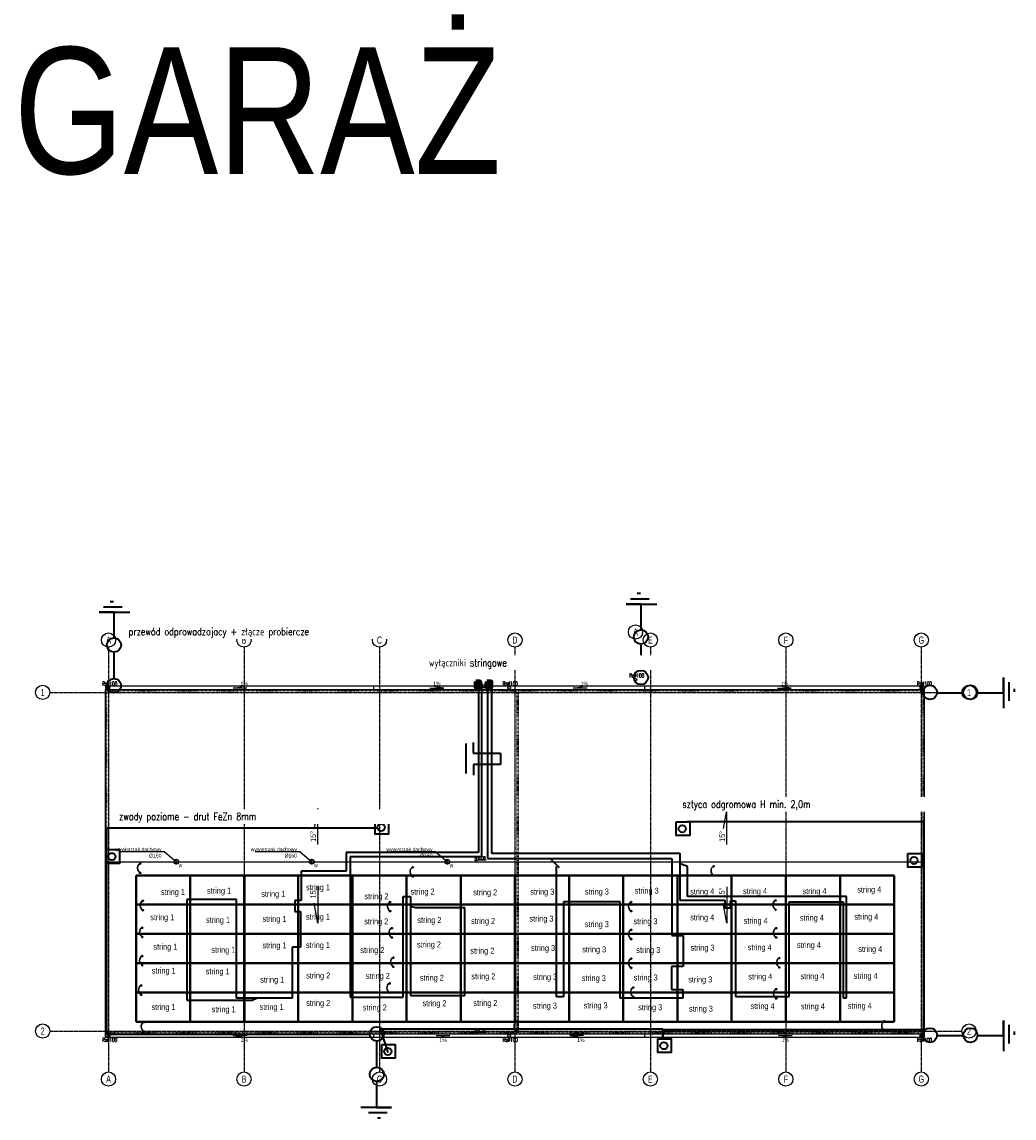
# Model space of a CAD drawing. Header units: centimetres. Extents: x 42630 to 130002, y 15 to 29179.
# Tile 104 of 165: x 49253 to 52915, y 7991 to 12037. Entities that reach past the tile are written whole.
import ezdxf
from ezdxf import colors
from ezdxf.entities.mleader import LeaderData, LeaderLine
from ezdxf.enums import TextEntityAlignment as Align
from ezdxf.math import Vec2, Vec3

# ---------------------------------------------------------------- set-up
doc = ezdxf.new("R2010")
doc.units = ezdxf.units.CM
doc.header["$LTSCALE"] = 0.01
for name, pattern in [('CENTER', [0.55, 0.37, -0.06, 0.06, -0.06]), ('Ciągłe', [0]), ('DASHDOT2', [12.7, 6.35, -3.175, 0, -3.175]), ('DIVIDE', [31.75, 12.7, -6.35, 0, -6.35, 0, -6.35])]:
    doc.linetypes.add(name, pattern=pattern)
doc.layers.get('0').update_dxf_attribs({"color": 253})
for name, color, linetype in [('A-ELEWACJE', 253, 'Continuous'), ('A-Grid', 253, 'DASHDOT2'), ('A-OPISY', 253, 'Continuous'), ('CKDACH_OPIS', 253, 'Continuous'), ('CKKOTY_WYS', 253, 'Continuous'), ('CKSCIANY_POD', 253, 'Continuous'), ('RAMKA', 1, 'Continuous')]:
    doc.layers.add(name, color=color, linetype=linetype)
for name, color, linetype, lineweight in [('CKDACH_WIDOK', 253, 'Ciągłe', 25), ('e-PV', 34, 'Continuous', 40), ('E0odgrom', 6, 'Continuous', 35), ('IS went opis', 7, 'Continuous', 20), ('koryta', 150, 'Continuous', 50), ('panale', 210, 'Continuous', 35), ('Pprzeowdy', 5, 'Continuous', 35), ('uziem', 82, 'Continuous', 30)]:
    doc.layers.add(name, color=color, linetype=linetype, lineweight=lineweight)
doc.styles.add('Arial$001', font='arial.ttf', dxfattribs={"height": 1.872})
doc.styles.add('BA_ARIAL_0.5', font='IC-Romans.shx', dxfattribs={"width": 0.5})
doc.styles.add('GENERATED_STYLE_2', font='arial.ttf')
doc.styles.add('p', font='simplex.shx', dxfattribs={"width": 0.8, "height": 100})
doc.styles.add('RomanS', font='romans.shx', dxfattribs={"width": 0.8})
doc.styles.add('SIMPLEX', font='simplex.shx', dxfattribs={"width": 0.7, "height": 17})
doc.styles.get("Standard").update_dxf_attribs({"font": 'ic-simplex.shx', "width": 0.8})

# ---------------------------------------------------------------- blocks, each defined once
blk = doc.blocks.new('BA_Axis_Mark')
at = {"linetype": 'Continuous'}
blk.add_circle((0, 0), 37.5, dxfattribs=at)
at = {"linetype": 'Continuous', "style": 'BA_ARIAL_0.5', "width": 0.6}
blk.add_attdef('AXIS_NUMBER', text='', height=37.5, dxfattribs=at).set_placement((0, 0), align=Align.MIDDLE_CENTER)
blk = doc.blocks.new('A$7E8778113A2FE')
at = {"layer": 'A-ELEWACJE'}
for points in [[(-10, 0), (10, 0)], [(-10, 0), (10, 0)], [(0, -10), (0, 10)], [(0, -10), (0, 10)]]:
    blk.add_lwpolyline(points, dxfattribs=at)
for radius in [9, 8]:
    blk.add_circle((0, 0), radius, dxfattribs=at)
at = {"layer": 'A-OPISY', "lineweight": 20, "width": 0.7}
blk.add_text('w', height=15, dxfattribs=at).set_placement((9, -20.4))
blk = doc.blocks.new('*U76')
blk.add_lwpolyline([(0, -30), (0, 0), (-10, -10), (50, -10)])
at = {"insert": (-12, -12.3), "char_height": 15, "width": 56.1, "attachment_point": 1, "style": 'SIMPLEX'}
blk.add_mtext('{\\W0.8;+}', dxfattribs=at)
at = {"style": 'SIMPLEX', "width": 0.7}
blk.add_attdef('0,00', (8.5, -27.4), '', height=15, dxfattribs=at)

msp = doc.modelspace()

# ---------------------------------------------------------------- hatches: boundary and pattern name
at = {"layer": 'uziem'}
for points in [[(49691.235, 8930.073, 1), (49688.213, 8930.073, 1)], [(50697.283, 8916.504, 1), (50694.261, 8916.504, 1)], [(51808.007, 8920.381, 1), (51804.985, 8920.381, 1)], [(49691.235, 8895.979, 1), (49688.213, 8895.979, 1)], [(50697.283, 8882.409, 1), (50694.261, 8882.409, 1)], [(51808.007, 8886.286, 1), (51804.985, 8886.286, 1)], [(49700.927, 8792.444, 1), (49697.905, 8792.444, 1)], [(50613.93, 8788.568, 1), (50610.908, 8788.568, 1)], [(51503.673, 8788.568, 1), (51500.651, 8788.568, 1)], [(52036.742, 8794.383, 1), (52033.721, 8794.383, 1)], [(49700.927, 8758.35, 1), (49697.905, 8758.35, 1)], [(50613.93, 8754.473, 1), (50610.908, 8754.473, 1)], [(51503.673, 8754.473, 1), (51500.651, 8754.473, 1)], [(52036.742, 8760.288, 1), (52033.721, 8760.288, 1)], [(49698.989, 8693.584, 1), (49695.967, 8693.584, 1)], [(49698.989, 8659.489, 1), (49695.967, 8659.489, 1)], [(50619.746, 8691.646, 1), (50616.724, 8691.646, 1)], [(50619.746, 8657.551, 1), (50616.724, 8657.551, 1)], [(51503.673, 8685.83, 1), (51500.651, 8685.83, 1)], [(52038.681, 8691.646, 1), (52035.659, 8691.646, 1)], [(52038.681, 8657.551, 1), (52035.659, 8657.551, 1)], [(51503.673, 8651.736, 1), (51500.651, 8651.736, 1)], [(49698.989, 8588.909, 1), (49695.967, 8588.909, 1)], [(50625.561, 8583.093, 1), (50622.539, 8583.093, 1)], [(51503.673, 8579.217, 1), (51500.651, 8579.217, 1)], [(52050.312, 8581.155, 1), (52047.29, 8581.155, 1)], [(49698.989, 8554.814, 1), (49695.967, 8554.814, 1)], [(50625.561, 8548.998, 1), (50622.539, 8548.998, 1)], [(51503.673, 8545.122, 1), (51500.651, 8545.122, 1)], [(52050.312, 8547.06, 1), (52047.29, 8547.06, 1)], [(49695.112, 8480.356, 1), (49692.09, 8480.356, 1)], [(50611.992, 8488.11, 1), (50608.97, 8488.11, 1)], [(51511.426, 8472.603, 1), (51508.404, 8472.603, 1)], [(52038.681, 8466.787, 1), (52035.659, 8466.787, 1)], [(49695.112, 8446.261, 1), (49692.09, 8446.261, 1)], [(50611.992, 8454.015, 1), (50608.97, 8454.015, 1)], [(51511.426, 8438.508, 1), (51508.404, 8438.508, 1)], [(52038.681, 8432.692, 1), (52035.659, 8432.692, 1)], [(49704.804, 8344.666, 1), (49701.782, 8344.666, 1)], [(51081.093, 8346.604, 1), (51078.072, 8346.604, 1)], [(52437.999, 8348.543, 1), (52434.977, 8348.543, 1)], [(49704.804, 8310.571, 1), (49701.782, 8310.571, 1)], [(51081.093, 8312.509, 1), (51078.072, 8312.509, 1)], [(52437.999, 8314.448, 1), (52434.977, 8314.448, 1)]]:
    msp.add_hatch(color=256, dxfattribs=at).paths.add_polyline_path(points)

# ---------------------------------------------------------------- linework, layer by layer
for points in [[(52583.82, 9573.071), (52583.82, 9585.571), (49561.82, 9585.571), (49561.82, 9573.071)], [(50551.375, 9585.571), (50551.375, 9573.071)], [(51551.375, 9585.571), (51551.375, 9573.071)], [(52583.82, 8301.071), (52583.82, 8288.571), (49561.82, 8288.571), (49561.82, 8301.071)], [(50551.375, 8301.071), (50551.375, 8288.571)], [(51551.375, 8301.071), (51551.375, 8288.571)]]:
    msp.add_lwpolyline(points)
for centre in [(51518.08, 9609.095), (49572.82, 9579.321), (51051.375, 9579.321), (52572.82, 9579.321), (49572.82, 8294.821), (51051.375, 8294.821), (52572.82, 8294.821)]:
    msp.add_circle(centre, 5)
at = {"layer": 'A-Grid', "ltscale": 20}
for p, q in [((49355.82, 9562.071), (52722.82, 9562.071)), ((49355.82, 8312.071), (52722.82, 8312.071))]:
    msp.add_line(p, q, dxfattribs=at)
for points in [[(49572.82, 9729.071), (49572.82, 8161.071)], [(50072.82, 9729.071), (50072.82, 8161.071)], [(50572.82, 9729.071), (50572.82, 8161.071)], [(51072.82, 9729.071), (51072.82, 8161.071)], [(51572.82, 9729.071), (51572.82, 8161.071)], [(52072.82, 9729.071), (52072.82, 8161.071)], [(52572.82, 9729.071), (52572.82, 8161.071)]]:
    msp.add_lwpolyline(points, dxfattribs=at)
at = {"layer": 'CKDACH_OPIS', "lineweight": -3}
for p, q in [((50032.687, 9578.071), (50065.297, 9582.555)), ((50083.61, 9578.071), (50032.687, 9578.071)), ((50758.941, 9578.071), (50809.864, 9578.071)), ((50809.864, 9578.071), (50777.254, 9582.555)), ((51288.263, 9578.071), (51320.874, 9582.555)), ((51339.186, 9578.071), (51288.263, 9578.071)), ((52042.125, 9578.071), (52093.048, 9578.071)), ((52093.048, 9578.071), (52060.437, 9582.555)), ((50345.43, 9133.629), (50332.329, 9059.893)), ((50345.43, 9000.239), (50345.43, 9133.629)), ((51854.704, 9133.629), (51841.603, 9059.893)), ((51854.704, 9000.239), (51854.704, 9133.629)), ((50332.329, 9059.893), (50332.329, 9059.893)), ((51841.603, 9059.893), (51841.603, 9059.893)), ((50345.43, 8843.903), (50345.43, 8710.512)), ((51854.704, 8843.903), (51854.704, 8710.512)), ((50345.43, 8710.512), (50332.329, 8784.249)), ((50332.329, 8784.249), (50332.329, 8784.249)), ((51854.704, 8710.512), (51841.603, 8784.249)), ((51841.603, 8784.249), (51841.603, 8784.249)), ((50083.892, 8296.071), (50032.969, 8296.071)), ((50032.969, 8296.071), (50065.58, 8291.586)), ((50782.08, 8296.071), (50833.003, 8296.071)), ((50833.003, 8296.071), (50800.393, 8291.586)), ((51326.417, 8296.071), (51275.495, 8296.071)), ((51275.495, 8296.071), (51308.105, 8291.586)), ((52045.797, 8296.071), (52096.72, 8296.071)), ((52096.72, 8296.071), (52064.109, 8291.586))]:
    msp.add_line(p, q, dxfattribs=at)
at = {"layer": 'CKDACH_WIDOK'}
msp.add_lwpolyline([(49561.82, 9573.071), (52583.82, 9573.071), (52583.82, 8301.071), (49561.82, 8301.071)], close=True, dxfattribs=at)
msp.add_lwpolyline([(49561.82, 8937.071), (52583.82, 8937.071)], dxfattribs=at)
at = {"layer": 'CKSCIANY_POD', "linetype": 'DIVIDE', "ltscale": 15}
for p, q in [((51079.82, 9568.071), (51079.82, 8306.071)), ((51084.819, 9568.071), (51084.819, 8306.071))]:
    msp.add_line(p, q, dxfattribs=at)
for points in [[(51079.82, 8306.071), (49566.82, 8306.071), (49566.82, 9568.071), (51079.82, 9568.071)], [(51084.819, 9568.071), (52578.82, 9568.071), (52578.82, 8306.071), (51084.819, 8306.071)]]:
    msp.add_lwpolyline(points, dxfattribs=at)
at = {"layer": 'e-PV', "linetype": 'Continuous'}
for p, q in [((49674.642, 8778.789), (49674.642, 8886.789)), ((49674.642, 8886.789), (49874.642, 8886.789)), ((49874.642, 8886.789), (49874.642, 8778.789)), ((49874.642, 8778.789), (49874.642, 8886.789)), ((49874.642, 8886.789), (50074.642, 8886.789)), ((50072.82, 8778.789), (50072.82, 8886.789)), ((50072.82, 8886.789), (50272.82, 8886.789)), ((50074.642, 8886.789), (50074.642, 8778.789)), ((50272.82, 8886.789), (50272.82, 8778.789)), ((50272.82, 8778.789), (50272.82, 8886.789)), ((50272.82, 8886.789), (50472.82, 8886.789)), ((50472.82, 8886.789), (50472.82, 8778.789)), ((50472.82, 8778.789), (50472.82, 8886.789)), ((50472.82, 8886.789), (50672.82, 8886.789)), ((50672.82, 8886.789), (50672.82, 8778.789)), ((50672.82, 8778.789), (50672.82, 8886.789)), ((50672.82, 8886.789), (50872.82, 8886.789)), ((50872.82, 8886.789), (50872.82, 8778.789)), ((50872.82, 8778.789), (50872.82, 8886.789)), ((50872.82, 8886.789), (51072.82, 8886.789)), ((51072.82, 8886.789), (51072.82, 8778.789)), ((51072.82, 8778.789), (51072.82, 8886.789)), ((51072.82, 8886.789), (51272.82, 8886.789)), ((51272.82, 8886.789), (51272.82, 8778.789)), ((51272.82, 8778.789), (51272.82, 8886.789)), ((51272.82, 8886.789), (51472.82, 8886.789)), ((51472.82, 8886.789), (51472.82, 8778.789)), ((51472.82, 8778.789), (51472.82, 8886.789)), ((51472.82, 8886.789), (51672.82, 8886.789)), ((51672.82, 8886.789), (51672.82, 8778.789)), ((51672.82, 8778.789), (51672.82, 8886.789)), ((51672.82, 8886.789), (51872.82, 8886.789)), ((51872.82, 8886.789), (51872.82, 8778.789)), ((51872.82, 8778.789), (51872.82, 8886.789)), ((51872.82, 8886.789), (52072.82, 8886.789)), ((52072.82, 8886.789), (52072.82, 8778.789)), ((52072.82, 8778.789), (52072.82, 8886.789)), ((52072.82, 8886.789), (52272.82, 8886.789)), ((52272.82, 8886.789), (52272.82, 8778.789)), ((52272.82, 8778.789), (52272.82, 8886.789)), ((52272.82, 8886.789), (52472.82, 8886.789)), ((52472.82, 8886.789), (52472.82, 8778.789)), ((49874.642, 8778.789), (49674.642, 8778.789)), ((49674.642, 8670.789), (49674.642, 8778.789)), ((49674.642, 8778.789), (49874.642, 8778.789)), ((50074.642, 8778.789), (49874.642, 8778.789)), ((49874.642, 8778.789), (49874.642, 8670.789)), ((49874.642, 8670.789), (49874.642, 8778.789)), ((49874.642, 8778.789), (50074.642, 8778.789)), ((50272.82, 8778.789), (50072.82, 8778.789)), ((50072.82, 8670.789), (50072.82, 8778.789)), ((50072.82, 8778.789), (50272.82, 8778.789)), ((50074.642, 8778.789), (50074.642, 8670.789)), ((50472.82, 8778.789), (50272.82, 8778.789)), ((50272.82, 8778.789), (50272.82, 8670.789)), ((50272.82, 8670.789), (50272.82, 8778.789)), ((50272.82, 8778.789), (50472.82, 8778.789)), ((50472.82, 8778.789), (50472.82, 8670.789)), ((50672.82, 8778.789), (50472.82, 8778.789)), ((50472.82, 8670.789), (50472.82, 8778.789)), ((50472.82, 8778.789), (50672.82, 8778.789)), ((50872.82, 8778.789), (50672.82, 8778.789)), ((50672.82, 8778.789), (50672.82, 8670.789)), ((50672.82, 8670.789), (50672.82, 8778.789)), ((50672.82, 8778.789), (50872.82, 8778.789)), ((50872.82, 8778.789), (50872.82, 8670.789)), ((51072.82, 8778.789), (50872.82, 8778.789)), ((50872.82, 8670.789), (50872.82, 8778.789)), ((50872.82, 8778.789), (51072.82, 8778.789)), ((51272.82, 8778.789), (51072.82, 8778.789)), ((51072.82, 8778.789), (51072.82, 8670.789)), ((51072.82, 8670.789), (51072.82, 8778.789)), ((51072.82, 8778.789), (51272.82, 8778.789)), ((51472.82, 8778.789), (51272.82, 8778.789)), ((51272.82, 8778.789), (51472.82, 8778.789)), ((51272.82, 8670.789), (51272.82, 8778.789)), ((51672.82, 8778.789), (51472.82, 8778.789)), ((51472.82, 8778.789), (51472.82, 8670.789)), ((51472.82, 8670.789), (51472.82, 8778.789)), ((51472.82, 8778.789), (51672.82, 8778.789)), ((51672.82, 8778.789), (51672.82, 8670.789)), ((51872.82, 8778.789), (51672.82, 8778.789)), ((51672.82, 8670.789), (51672.82, 8778.789)), ((51672.82, 8778.789), (51872.82, 8778.789)), ((52072.82, 8778.789), (51872.82, 8778.789)), ((51872.82, 8778.789), (51872.82, 8670.789)), ((51872.82, 8670.789), (51872.82, 8778.789)), ((51872.82, 8778.789), (52072.82, 8778.789)), ((52072.82, 8778.789), (52072.82, 8670.789)), ((52272.82, 8778.789), (52072.82, 8778.789)), ((52072.82, 8670.789), (52072.82, 8778.789)), ((52072.82, 8778.789), (52272.82, 8778.789)), ((52472.82, 8778.789), (52272.82, 8778.789)), ((52272.82, 8778.789), (52272.82, 8670.789)), ((52272.82, 8670.789), (52272.82, 8778.789)), ((52272.82, 8778.789), (52472.82, 8778.789)), ((52472.82, 8778.789), (52472.82, 8670.789)), ((49874.642, 8670.789), (49674.642, 8670.789)), ((49674.642, 8562.789), (49674.642, 8670.789)), ((49674.642, 8670.789), (49874.642, 8670.789)), ((50074.642, 8670.789), (49874.642, 8670.789)), ((49874.642, 8670.789), (49874.642, 8562.789)), ((49874.642, 8562.789), (49874.642, 8670.789)), ((49874.642, 8670.789), (50074.642, 8670.789)), ((50272.82, 8670.789), (50072.82, 8670.789)), ((50072.82, 8562.789), (50072.82, 8670.789)), ((50072.82, 8670.789), (50272.82, 8670.789)), ((50074.642, 8670.789), (50074.642, 8562.789)), ((50472.82, 8670.789), (50272.82, 8670.789)), ((50272.82, 8670.789), (50272.82, 8562.789)), ((50272.82, 8562.789), (50272.82, 8670.789)), ((50272.82, 8670.789), (50472.82, 8670.789)), ((50472.82, 8670.789), (50472.82, 8562.789)), ((50672.82, 8670.789), (50472.82, 8670.789)), ((50472.82, 8562.789), (50472.82, 8670.789)), ((50472.82, 8670.789), (50672.82, 8670.789)), ((50872.82, 8670.789), (50672.82, 8670.789)), ((50672.82, 8670.789), (50672.82, 8562.789)), ((50672.82, 8562.789), (50672.82, 8670.789)), ((50672.82, 8670.789), (50872.82, 8670.789)), ((50872.82, 8670.789), (50872.82, 8562.789)), ((51072.82, 8670.789), (50872.82, 8670.789)), ((50872.82, 8562.789), (50872.82, 8670.789)), ((50872.82, 8670.789), (51072.82, 8670.789)), ((51272.82, 8670.789), (51072.82, 8670.789)), ((51072.82, 8670.789), (51072.82, 8562.789)), ((51072.82, 8562.789), (51072.82, 8670.789)), ((51072.82, 8670.789), (51272.82, 8670.789)), ((51472.82, 8670.789), (51272.82, 8670.789)), ((51272.82, 8670.789), (51472.82, 8670.789)), ((51272.82, 8562.789), (51272.82, 8670.789)), ((51672.82, 8670.789), (51472.82, 8670.789)), ((51472.82, 8670.789), (51472.82, 8562.789)), ((51472.82, 8562.789), (51472.82, 8670.789)), ((51472.82, 8670.789), (51672.82, 8670.789)), ((51672.82, 8670.789), (51672.82, 8562.789)), ((51872.82, 8670.789), (51672.82, 8670.789)), ((51672.82, 8562.789), (51672.82, 8670.789)), ((51672.82, 8670.789), (51872.82, 8670.789)), ((52072.82, 8670.789), (51872.82, 8670.789)), ((51872.82, 8670.789), (51872.82, 8562.789)), ((51872.82, 8562.789), (51872.82, 8670.789)), ((51872.82, 8670.789), (52072.82, 8670.789)), ((52072.82, 8670.789), (52072.82, 8562.789)), ((52272.82, 8670.789), (52072.82, 8670.789)), ((52072.82, 8562.789), (52072.82, 8670.789)), ((52072.82, 8670.789), (52272.82, 8670.789)), ((52472.82, 8670.789), (52272.82, 8670.789)), ((52272.82, 8670.789), (52272.82, 8562.789)), ((52272.82, 8562.789), (52272.82, 8670.789)), ((52272.82, 8670.789), (52472.82, 8670.789)), ((52472.82, 8670.789), (52472.82, 8562.789)), ((49874.642, 8562.789), (49674.642, 8562.789)), ((49674.642, 8454.789), (49674.642, 8562.789)), ((49674.642, 8562.789), (49874.642, 8562.789)), ((50074.642, 8562.789), (49874.642, 8562.789)), ((49874.642, 8562.789), (49874.642, 8454.789)), ((49874.642, 8454.789), (49874.642, 8562.789)), ((49874.642, 8562.789), (50074.642, 8562.789)), ((50272.82, 8562.789), (50072.82, 8562.789)), ((50072.82, 8454.789), (50072.82, 8562.789)), ((50072.82, 8562.789), (50272.82, 8562.789)), ((50074.642, 8562.789), (50074.642, 8454.789)), ((50472.82, 8562.789), (50272.82, 8562.789)), ((50272.82, 8562.789), (50272.82, 8454.789)), ((50272.82, 8454.789), (50272.82, 8562.789)), ((50272.82, 8562.789), (50472.82, 8562.789)), ((50472.82, 8562.789), (50472.82, 8454.789)), ((50672.82, 8562.789), (50472.82, 8562.789)), ((50472.82, 8454.789), (50472.82, 8562.789)), ((50472.82, 8562.789), (50672.82, 8562.789)), ((50872.82, 8562.789), (50672.82, 8562.789)), ((50672.82, 8562.789), (50672.82, 8454.789)), ((50672.82, 8454.789), (50672.82, 8562.789)), ((50672.82, 8562.789), (50872.82, 8562.789)), ((50872.82, 8562.789), (50872.82, 8454.789)), ((51072.82, 8562.789), (50872.82, 8562.789)), ((50872.82, 8454.789), (50872.82, 8562.789)), ((50872.82, 8562.789), (51072.82, 8562.789)), ((51272.82, 8562.789), (51072.82, 8562.789)), ((51072.82, 8562.789), (51072.82, 8454.789)), ((51072.82, 8454.789), (51072.82, 8562.789)), ((51072.82, 8562.789), (51272.82, 8562.789)), ((51472.82, 8562.789), (51272.82, 8562.789)), ((51272.82, 8562.789), (51472.82, 8562.789)), ((51272.82, 8454.789), (51272.82, 8562.789)), ((51672.82, 8562.789), (51472.82, 8562.789)), ((51472.82, 8562.789), (51472.82, 8454.789)), ((51472.82, 8454.789), (51472.82, 8562.789)), ((51472.82, 8562.789), (51672.82, 8562.789)), ((51672.82, 8562.789), (51672.82, 8454.789)), ((51872.82, 8562.789), (51672.82, 8562.789)), ((51672.82, 8454.789), (51672.82, 8562.789)), ((51672.82, 8562.789), (51872.82, 8562.789)), ((52072.82, 8562.789), (51872.82, 8562.789)), ((51872.82, 8562.789), (51872.82, 8454.789)), ((51872.82, 8454.789), (51872.82, 8562.789)), ((51872.82, 8562.789), (52072.82, 8562.789)), ((52072.82, 8562.789), (52072.82, 8454.789)), ((52272.82, 8562.789), (52072.82, 8562.789)), ((52072.82, 8454.789), (52072.82, 8562.789)), ((52072.82, 8562.789), (52272.82, 8562.789)), ((52472.82, 8562.789), (52272.82, 8562.789)), ((52272.82, 8562.789), (52272.82, 8454.789)), ((52272.82, 8454.789), (52272.82, 8562.789)), ((52272.82, 8562.789), (52472.82, 8562.789)), ((52472.82, 8562.789), (52472.82, 8454.789)), ((49874.642, 8454.789), (49674.642, 8454.789)), ((49874.642, 8454.789), (49674.642, 8454.789)), ((49674.642, 8346.789), (49674.642, 8454.789)), ((49674.642, 8454.789), (49874.642, 8454.789)), ((50074.642, 8454.789), (49874.642, 8454.789)), ((50074.642, 8454.789), (49874.642, 8454.789)), ((49874.642, 8454.789), (49874.642, 8346.789)), ((49874.642, 8346.789), (49874.642, 8454.789)), ((49874.642, 8454.789), (50074.642, 8454.789)), ((50272.82, 8454.789), (50072.82, 8454.789)), ((50272.82, 8454.789), (50072.82, 8454.789)), ((50072.82, 8346.789), (50072.82, 8454.789)), ((50072.82, 8454.789), (50272.82, 8454.789)), ((50074.642, 8454.789), (50074.642, 8346.789)), ((50472.82, 8454.789), (50272.82, 8454.789)), ((50472.82, 8454.789), (50272.82, 8454.789)), ((50272.82, 8454.789), (50272.82, 8346.789)), ((50272.82, 8346.789), (50272.82, 8454.789)), ((50272.82, 8454.789), (50472.82, 8454.789)), ((50672.82, 8454.789), (50472.82, 8454.789)), ((50472.82, 8454.789), (50472.82, 8346.789)), ((50672.82, 8454.789), (50472.82, 8454.789)), ((50472.82, 8346.789), (50472.82, 8454.789)), ((50472.82, 8454.789), (50672.82, 8454.789)), ((50872.82, 8454.789), (50672.82, 8454.789)), ((50872.82, 8454.789), (50672.82, 8454.789)), ((50672.82, 8454.789), (50672.82, 8346.789)), ((50672.82, 8346.789), (50672.82, 8454.789)), ((50672.82, 8454.789), (50872.82, 8454.789)), ((51072.82, 8454.789), (50872.82, 8454.789)), ((50872.82, 8454.789), (50872.82, 8346.789)), ((51072.82, 8454.789), (50872.82, 8454.789)), ((50872.82, 8346.789), (50872.82, 8454.789)), ((50872.82, 8454.789), (51072.82, 8454.789)), ((51272.82, 8454.789), (51072.82, 8454.789)), ((51272.82, 8454.789), (51072.82, 8454.789)), ((51072.82, 8454.789), (51072.82, 8346.789)), ((51072.82, 8346.789), (51072.82, 8454.789)), ((51072.82, 8454.789), (51272.82, 8454.789)), ((51472.82, 8454.789), (51272.82, 8454.789)), ((51272.82, 8454.789), (51272.82, 8346.789)), ((51472.82, 8454.789), (51272.82, 8454.789)), ((51272.82, 8346.789), (51272.82, 8454.789)), ((51272.82, 8454.789), (51472.82, 8454.789)), ((51672.82, 8454.789), (51472.82, 8454.789)), ((51672.82, 8454.789), (51472.82, 8454.789)), ((51472.82, 8454.789), (51472.82, 8346.789)), ((51472.82, 8346.789), (51472.82, 8454.789)), ((51472.82, 8454.789), (51672.82, 8454.789)), ((51872.82, 8454.789), (51672.82, 8454.789)), ((51672.82, 8454.789), (51672.82, 8346.789)), ((51872.82, 8454.789), (51672.82, 8454.789)), ((51672.82, 8346.789), (51672.82, 8454.789)), ((51672.82, 8454.789), (51872.82, 8454.789)), ((52072.82, 8454.789), (51872.82, 8454.789)), ((52072.82, 8454.789), (51872.82, 8454.789)), ((51872.82, 8454.789), (51872.82, 8346.789)), ((51872.82, 8346.789), (51872.82, 8454.789)), ((51872.82, 8454.789), (52072.82, 8454.789)), ((52272.82, 8454.789), (52072.82, 8454.789)), ((52072.82, 8454.789), (52072.82, 8346.789)), ((52272.82, 8454.789), (52072.82, 8454.789)), ((52072.82, 8346.789), (52072.82, 8454.789)), ((52072.82, 8454.789), (52272.82, 8454.789)), ((52472.82, 8454.789), (52272.82, 8454.789)), ((52472.82, 8454.789), (52272.82, 8454.789)), ((52272.82, 8454.789), (52272.82, 8346.789)), ((52272.82, 8346.789), (52272.82, 8454.789)), ((52272.82, 8454.789), (52472.82, 8454.789)), ((52472.82, 8454.789), (52472.82, 8346.789)), ((49874.642, 8346.789), (49674.642, 8346.789)), ((50074.642, 8346.789), (49874.642, 8346.789)), ((50272.82, 8346.789), (50072.82, 8346.789)), ((50472.82, 8346.789), (50272.82, 8346.789)), ((50672.82, 8346.789), (50472.82, 8346.789)), ((50872.82, 8346.789), (50672.82, 8346.789)), ((51072.82, 8346.789), (50872.82, 8346.789)), ((51272.82, 8346.789), (51072.82, 8346.789)), ((51472.82, 8346.789), (51272.82, 8346.789)), ((51672.82, 8346.789), (51472.82, 8346.789)), ((51872.82, 8346.789), (51672.82, 8346.789)), ((52072.82, 8346.789), (51872.82, 8346.789)), ((52272.82, 8346.789), (52072.82, 8346.789)), ((52472.82, 8346.789), (52272.82, 8346.789))]:
    msp.add_line(p, q, dxfattribs=at)
at = {"layer": 'E0odgrom'}
for p, q in [((51524.489, 9927.78), (51535.998, 9927.78)), ((49554.568, 9878.276), (49623.621, 9878.276)), ((49579.23, 9898.005), (49590.739, 9898.005)), ((51539.286, 9888.321), (51483.386, 9888.321)), ((51483.386, 9888.321), (51596.83, 9888.321)), ((51499.827, 9908.05), (51568.88, 9908.05)), ((51539.286, 9791.318), (51539.286, 9888.321)), ((49594.027, 9858.547), (49538.127, 9858.547)), ((49538.127, 9858.547), (49651.571, 9858.547)), ((49594.027, 9761.544), (49594.027, 9858.547)), ((51539.286, 9640.06), (51539.286, 9737.062)), ((49594.027, 9610.285), (49594.027, 9707.288)), ((52875.833, 9560.904), (52875.833, 9616.804)), ((52875.833, 9616.804), (52875.833, 9503.361)), ((52895.563, 9600.363), (52895.563, 9531.31)), ((52627.572, 9560.904), (52724.575, 9560.904)), ((52778.831, 9560.904), (52875.833, 9560.904)), ((52915.292, 9575.702), (52915.292, 9564.193)), ((52875.833, 8295.493), (52875.833, 8351.393)), ((52875.833, 8351.393), (52875.833, 8237.949)), ((52895.563, 8334.952), (52895.563, 8265.899)), ((52627.572, 8295.493), (52724.575, 8295.493)), ((52778.831, 8295.493), (52875.833, 8295.493)), ((52915.292, 8310.29), (52915.292, 8298.782)), ((50561.871, 8278.688), (50561.871, 8181.685)), ((50561.871, 8127.429), (50561.871, 8030.427)), ((50617.77, 8030.427), (50504.327, 8030.427)), ((50561.871, 8030.427), (50617.77, 8030.427)), ((50601.329, 8010.697), (50532.276, 8010.697)), ((50576.668, 7990.968), (50565.159, 7990.968))]:
    msp.add_line(p, q, dxfattribs=at)
for points in [[(50556.995, 9089.644), (50606.319, 9089.644), (50606.319, 9038.676), (50556.995, 9038.676)], [(51668.572, 9084.681), (51717.896, 9084.681), (51717.896, 9033.714), (51668.572, 9033.714)], [(49563.35, 8981.861), (49612.673, 8981.861), (49612.673, 8930.893), (49563.35, 8930.893)], [(52523.73, 8967.904), (52573.053, 8967.904), (52573.053, 8916.936), (52523.73, 8916.936)], [(50581.932, 8263.033), (50631.255, 8263.033), (50631.255, 8212.065), (50581.932, 8212.065)], [(51600.711, 8284.061), (51650.035, 8284.061), (51650.035, 8233.093), (51600.711, 8233.093)]]:
    msp.add_lwpolyline(points, close=True, dxfattribs=at)
for centre, radius in [((51537.971, 9766.656), 26.306), ((49592.711, 9736.882), 26.306), ((51537.971, 9617.042), 26.306), ((49592.711, 9587.268), 26.306), ((52604.555, 9562.22), 26.306), ((52754.169, 9562.22), 26.306), ((50578.986, 9063.749), 13.358), ((51690.562, 9058.787), 13.358), ((49585.34, 8955.966), 13.358), ((52545.72, 8942.009), 13.358), ((50563.186, 8301.705), 26.306), ((52604.555, 8296.809), 26.306), ((52754.169, 8296.809), 26.306), ((51622.702, 8258.166), 13.358), ((50603.922, 8237.138), 13.358), ((50563.186, 8152.091), 26.306)]:
    msp.add_circle(centre, radius, dxfattribs=at)
at = {"layer": 'koryta', "color": 6, "linetype": 'CENTER', "lineweight": 80}
for p, q in [((50927.987, 9601.978), (50944.238, 9580.761)), ((50944.238, 9601.978), (50927.987, 9580.761)), ((50944.238, 9580.761), (50944.238, 9601.978)), ((50969.179, 9601.978), (50985.43, 9580.761)), ((50985.43, 9601.978), (50969.179, 9580.761)), ((50985.43, 9580.761), (50985.43, 9601.978))]:
    msp.add_line(p, q, dxfattribs=at)
at = {"layer": 'koryta', "color": 5, "lineweight": 80}
for points in [[(50927.987, 9601.978), (50944.238, 9601.978), (50944.238, 9580.761), (50927.987, 9580.761)], [(50969.179, 9601.978), (50985.43, 9601.978), (50985.43, 9580.761), (50969.179, 9580.761)]]:
    msp.add_lwpolyline(points, close=True, dxfattribs=at)
at = {"layer": 'panale'}
for p, q in [((52581.583, 9083.828), (51707.349, 9083.828)), ((52581.583, 8932.63), (52581.583, 9083.828)), ((50567.471, 9060.489), (49565.687, 9060.489)), ((49565.687, 9060.489), (49565.687, 8300.622)), ((52581.583, 8318.146), (52581.583, 8932.63)), ((49565.687, 8300.622), (50539.557, 8300.622)), ((50604.379, 8232.854), (50577.24, 8320.084)), ((50577.24, 8320.084), (51618.181, 8320.084)), ((51618.181, 8320.084), (51618.181, 8285.192)), ((51618.181, 8285.192), (51618.181, 8318.146)), ((51618.181, 8318.146), (52581.583, 8318.146))]:
    msp.add_line(p, q, dxfattribs=at)
for centre in [(49689.724, 8930.073), (50695.772, 8916.504), (51806.496, 8920.381), (49689.724, 8895.979), (50695.772, 8882.409), (51806.496, 8886.286), (49699.416, 8792.444), (50612.419, 8788.568), (51502.162, 8788.568), (52035.232, 8794.383), (49699.416, 8758.35), (50612.419, 8754.473), (51502.162, 8754.473), (52035.232, 8760.288), (49697.478, 8693.584), (49697.478, 8659.489), (50618.235, 8691.646), (50618.235, 8657.551), (51502.162, 8685.83), (52037.17, 8691.646), (52037.17, 8657.551), (51502.162, 8651.736), (49697.478, 8588.909), (50624.05, 8583.093), (51502.162, 8579.217), (52048.801, 8581.155), (49697.478, 8554.814), (50624.05, 8548.998), (51502.162, 8545.122), (52048.801, 8547.06), (49693.601, 8480.356), (50610.481, 8488.11), (51509.915, 8472.603), (52037.17, 8466.787), (49693.601, 8446.261), (50610.481, 8454.015), (51509.915, 8438.508), (52037.17, 8432.692), (49703.293, 8344.666), (51079.583, 8346.604), (52436.488, 8348.543), (49703.293, 8310.571), (51079.583, 8312.509), (52436.488, 8314.448)]:
    msp.add_circle(centre, 1.511, dxfattribs=at)
at = {"layer": 'Pprzeowdy'}
for p, q in [((50937.921, 9580.983), (50937.921, 8971.587)), ((50949.406, 9578.657), (50949.406, 8954.723)), ((50972.018, 9575.571), (50972.018, 8948.638)), ((50986.042, 9575.965), (50986.042, 8968.992)), ((50891.112, 9373.013), (50891.112, 9262.522)), ((50918.25, 9376.889), (50918.25, 9338.121)), ((50918.25, 9338.121), (51019.049, 9338.121)), ((51019.049, 9338.121), (51019.049, 9295.475)), ((51019.049, 9295.475), (50920.189, 9295.475)), ((50920.189, 9295.475), (50920.189, 9256.706)), ((50937.921, 8971.587), (50449.678, 8971.587)), ((50449.678, 8971.587), (50449.678, 8902.627)), ((50482.97, 8954.723), (50464.797, 8954.723)), ((50464.797, 8954.723), (50464.797, 8437.403)), ((50949.406, 8954.723), (50482.97, 8954.723)), ((50972.018, 8948.638), (51248.942, 8948.638)), ((50986.042, 8968.992), (51681.456, 8968.992)), ((51237.796, 8915.2), (51206.296, 8945.489)), ((51248.942, 8948.638), (51483.735, 8948.638)), ((51483.735, 8948.638), (51652.137, 8948.638)), ((51652.137, 8948.638), (51652.137, 8664.415)), ((51681.456, 8968.992), (51681.456, 8795.744)), ((50449.678, 8902.627), (50283.221, 8902.627)), ((50283.221, 8902.627), (50283.221, 8793.59)), ((51226.892, 8437.861), (51226.892, 8920.047)), ((51709.321, 8919.32), (51680.244, 8930.223)), ((51709.321, 8809.071), (51709.321, 8919.32)), ((50044.551, 8797.225), (49861.611, 8797.225)), ((49861.611, 8797.225), (49861.611, 8426.499)), ((50044.551, 8433.768), (50044.551, 8797.225)), ((50283.221, 8793.59), (50260.202, 8793.59)), ((50260.202, 8793.59), (50260.202, 8753.61)), ((50659.853, 8437.403), (50659.853, 8809.34)), ((50659.853, 8809.34), (50687.718, 8809.34)), ((50687.718, 8809.34), (50687.718, 8443.46)), ((51460.716, 8789.202), (51252.334, 8789.202)), ((51252.334, 8789.202), (51252.334, 8437.861)), ((51460.716, 8433.014), (51460.716, 8789.202)), ((51681.456, 8795.744), (51847.434, 8795.744)), ((52296.909, 8809.071), (51709.321, 8809.071)), ((51847.434, 8795.744), (51847.434, 8766.668)), ((51868.03, 8766.668), (51868.03, 8793.321)), ((51868.03, 8793.321), (51887.414, 8793.321)), ((51887.414, 8793.321), (51887.414, 8439.557)), ((52084.893, 8439.557), (52084.893, 8789.687)), ((52084.893, 8789.687), (52284.794, 8789.687)), ((52284.794, 8789.687), (52284.794, 8434.711)), ((52296.909, 8434.711), (52296.909, 8809.071)), ((50260.202, 8753.61), (50280.797, 8753.61)), ((50280.797, 8753.61), (50280.797, 8682.13)), ((50707.102, 8766.937), (50687.718, 8771.552)), ((50887.619, 8766.937), (50707.102, 8766.937)), ((50887.619, 8443.46), (50887.619, 8766.937)), ((51847.434, 8766.668), (51868.03, 8766.668)), ((50280.797, 8682.13), (50280.797, 8621.83)), ((51652.137, 8664.415), (51693.329, 8664.415)), ((51693.329, 8664.415), (51693.329, 8550.532)), ((50280.797, 8621.83), (50250.072, 8621.83)), ((50250.072, 8621.83), (50250.072, 8433.768)), ((51693.329, 8550.532), (51650.925, 8550.532)), ((51650.925, 8550.532), (51650.925, 8465.726)), ((51650.925, 8465.726), (51692.117, 8465.726)), ((51692.117, 8465.726), (51692.117, 8433.014)), ((49861.611, 8426.499), (50102.704, 8426.499)), ((50251.721, 8433.768), (50044.551, 8433.768)), ((50102.704, 8426.499), (50119.438, 8433.56)), ((50464.797, 8437.403), (50659.853, 8437.403)), ((50687.718, 8443.46), (50887.619, 8443.46)), ((51252.334, 8437.861), (51226.892, 8437.861)), ((51692.117, 8433.014), (51460.716, 8433.014)), ((51887.414, 8439.557), (52084.893, 8439.557)), ((52284.794, 8434.711), (52296.909, 8434.711))]:
    msp.add_line(p, q, dxfattribs=at)
at = {"layer": 'uziem'}
for centre in [(49700.551, 8913.828), (50706.599, 8900.259), (51817.323, 8904.136), (49710.243, 8776.199), (50623.247, 8772.322), (51512.989, 8772.322), (52046.059, 8778.138), (49708.305, 8677.339), (50629.062, 8675.401), (51512.989, 8669.585), (52047.997, 8675.401), (49708.305, 8572.663), (50634.877, 8566.848), (51512.989, 8562.971), (52059.628, 8564.91), (49704.428, 8464.111), (50621.308, 8471.865), (51520.743, 8456.357), (52047.997, 8450.542), (49714.12, 8328.421), (51090.41, 8330.359), (52447.315, 8332.297)]:
    msp.add_arc(centre, 20.739, 125.031364, 240.473607, dxfattribs=at)

# ---------------------------------------------------------------- block references
at = {"layer": 'A-ELEWACJE'}
for p in [(49822.929, 8937.071), (50322.929, 8937.071), (50823.384, 8937.071)]:
    msp.add_blockref('A$7E8778113A2FE', p, dxfattribs=at)
at = {"layer": 'A-Grid', "xscale": 0.7000000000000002, "yscale": 0.7000000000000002, "zscale": 0.7000000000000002, "rotation": 360}
for p, values in [((51518.08, 9785.095), {'AXIS_NUMBER': 'A'}), ((49572.82, 9755.321), {'AXIS_NUMBER': 'A'}), ((50072.82, 9755.321), {'AXIS_NUMBER': 'B'}), ((50572.82, 9755.321), {'AXIS_NUMBER': 'C'}), ((51072.82, 9755.321), {'AXIS_NUMBER': 'D'}), ((51572.82, 9755.321), {'AXIS_NUMBER': 'E'}), ((52072.82, 9755.321), {'AXIS_NUMBER': 'F'}), ((52572.82, 9755.321), {'AXIS_NUMBER': 'G'}), ((49329.57, 9562.071), {'AXIS_NUMBER': '1'}), ((52749.07, 9562.071), {'AXIS_NUMBER': '1'}), ((49329.57, 8312.071), {'AXIS_NUMBER': '2'}), ((52749.07, 8312.071), {'AXIS_NUMBER': '2'}), ((49572.82, 8134.821), {'AXIS_NUMBER': 'A'}), ((50072.82, 8134.821), {'AXIS_NUMBER': 'B'}), ((50572.82, 8134.821), {'AXIS_NUMBER': 'C'}), ((51072.82, 8134.821), {'AXIS_NUMBER': 'D'}), ((51572.82, 8134.821), {'AXIS_NUMBER': 'E'}), ((52072.82, 8134.821), {'AXIS_NUMBER': 'F'}), ((52572.82, 8134.821), {'AXIS_NUMBER': 'G'})]:
    msp.add_blockref('BA_Axis_Mark', p, dxfattribs=at).add_auto_attribs(values)
at = {"layer": 'CKKOTY_WYS', "ltscale": 0.01}
ref = msp.add_blockref('*U76', (50930.623, 9573.071), dxfattribs=dict(at, xscale=-0.72, yscale=0.72, zscale=0.72, rotation=180.0020147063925))
ref.add_attrib('0,00', '4.37', (50936.702, 9581.997), dxfattribs={"layer": '0', "height": 10.8, "rotation": 0.002015, "style": 'SIMPLEX', "width": 0.7})
ref = msp.add_blockref('*U76', (50930.623, 8937.071), dxfattribs=dict(at, xscale=-0.72, yscale=0.72, zscale=0.72, rotation=180.0020147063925))
ref.add_attrib('0,00', '6.08', (50936.702, 8945.997), dxfattribs={"layer": '0', "height": 10.8, "rotation": 0.002015, "style": 'SIMPLEX', "width": 0.7})
ref = msp.add_blockref('*U76', (50930.623, 8301.071), dxfattribs=dict(at, xscale=-0.72, yscale=0.72, zscale=0.72, rotation=180.0020147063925))
ref.add_attrib('0,00', '4.37', (50936.702, 8309.997), dxfattribs={"layer": '0', "height": 10.8, "rotation": 0.002015, "style": 'SIMPLEX', "width": 0.7})

# ---------------------------------------------------------------- texts
at = {"color": 3, "style": 'Arial$001', "width": 0.8}
msp.add_text('GARAŻ', height=467.0802, dxfattribs=at).set_placement((49223.5, 11476.073))
at = {"layer": 'CKDACH_OPIS', "linetype": 'Continuous', "lineweight": 9, "style": 'RomanS', "width": 0.6}
for rotation, p in [(0.001771, (51494.546, 9616.701)), (0.001771, (49549.287, 9586.926)), (0.001771, (51027.841, 9586.926)), (0.001771, (52556.787, 9586.926)), (359.998229, (49549.286, 8272.215)), (359.998229, (51027.841, 8272.215)), (359.998229, (52556.786, 8272.215))]:
    msp.add_text('Rs∅100', height=15, rotation=rotation, dxfattribs=at).set_placement(p)
at = {"layer": 'CKDACH_OPIS', "linetype": 'Continuous', "lineweight": 9, "width": 0.8}
for p in [(50059.872, 9587.954), (50770.891, 9588.218), (51315.448, 9587.954), (52054.074, 9588.218), (50060.155, 8272.187), (50794.03, 8271.923), (51302.68, 8272.187), (52057.746, 8271.923)]:
    msp.add_text('1%', height=14, dxfattribs=at).set_placement(p)
for rotation, p in [(89.77223, (50338.338, 9010.142)), (89.77223, (51847.612, 9010.142)), (90.22777, (50337.825, 8801.64)), (90.22777, (51847.098, 8801.64))]:
    msp.add_text('15°', height=20, rotation=rotation, dxfattribs=at).set_placement(p)
at = {"layer": 'RAMKA', "color": 0, "linetype": 'Continuous', "style": 'GENERATED_STYLE_2', "width": 0.8}
for s, p in [('string 1', (49810.525, 8807.814)), ('string 1', (49980.895, 8812.358)), ('string 1', (50180.796, 8800.999)), ('string 1', (50345.866, 8825.23)), ('string 2', (50561.699, 8791.883)), ('string 2', (50732.069, 8809.298)), ('string 2', (50963.016, 8806.27)), ('string 3', (51173.821, 8808.693)), ('string 3', (51375.236, 8809.45)), ('string 3', (51559.236, 8812.479)), ('string 4', (51764.135, 8809.601)), ('string 4', (51959.19, 8810.813)), ('string 4', (52178.476, 8810.813)), ('string 4', (52380.8, 8816.87)), ('string 1', (49771.15, 8714.679)), ('string 1', (50345.866, 8716.193)), ('string 3', (51170.792, 8709.499)), ('string 4', (51764.135, 8713.891)), ('string 4', (52168.783, 8712.68)), ('string 4', (52369.896, 8716.314)), ('string 1', (49977.109, 8704.835)), ('string 1', (50185.339, 8708.621)), ('string 2', (50560.942, 8699.504)), ('string 2', (50757.057, 8704.047)), ('string 2', (50955.444, 8701.019)), ('string 3', (51375.236, 8689.055)), ('string 3', (51554.693, 8699.656)), ('string 4', (51961.613, 8701.776)), ('string 1', (49782.508, 8605.641)), ('string 1', (49996.796, 8594.283)), ('string 1', (50185.339, 8610.942)), ('string 1', (50345.866, 8611.699)), ('string 2', (50546.555, 8593.496)), ('string 2', (50755.542, 8613.94)), ('string 2', (50952.415, 8591.224)), ('string 3', (51176.849, 8601.219)), ('string 3', (51365.393, 8595.919)), ('string 3', (51565.294, 8593.647)), ('string 3', (51765.346, 8602.431)), ('string 4', (51976.151, 8603.642)), ('string 4', (52157.88, 8612.123)), ('string 4', (52384.435, 8597.585)), ('string 1', (49776.451, 8517.806)), ('string 1', (49975.595, 8514.777)), ('string 1', (50177.01, 8484.489)), ('string 2', (50346.654, 8499.603)), ('string 2', (50566.999, 8498.089)), ('string 2', (50766.143, 8491.274)), ('string 2', (50956.201, 8496.574)), ('string 3', (51184.421, 8494.454)), ('string 3', (51363.878, 8489.911)), ('string 3', (51555.45, 8492.182)), ('string 3', (51756.866, 8484.913)), ('string 4', (51978.574, 8495.817)), ('string 4', (52171.207, 8497.028)), ('string 4', (52367.473, 8498.24)), ('string 2', (50346.654, 8398.138)), ('string 2', (50775.987, 8397.381)), ('string 2', (50963.773, 8398.138)), ('string 3', (51183.664, 8388.446)), ('string 3', (51370.693, 8389.203)), ('string 4', (51987.055, 8386.78)), ('string 4', (52172.418, 8385.568)), ('string 4', (52345.666, 8387.991)), ('string 1', (49775.693, 8383.024)), ('string 1', (49997.553, 8374.695)), ('string 1', (50174.739, 8383.781)), ('string 2', (50555.641, 8381.48)), ('string 3', (51572.109, 8382.388)), ('string 3', (51759.289, 8377.088))]:
    msp.add_text(s, height=22.113, dxfattribs=at).set_placement(p, align=Align.BOTTOM_CENTER)

# ---------------------------------------------------------------- leaders
at = {"layer": 'A-OPISY', "lineweight": -3}
ml = msp.add_multileader_mtext('Standard', dxfattribs=at)
ml.set_content('wywietrzak dachowy \\P%%C160', color=256)
ml.set_leader_properties()
ml.build(insert=Vec2(0, 0))
ml.multileader.update_dxf_attribs({"text_left_attachment_type": 6, "text_right_attachment_type": 6, "arrow_head_size": 10})
ctx = ml.context
ctx.base_point, ctx.char_height, ctx.arrow_head_size, ctx.plane_origin, ctx.plane_x_axis = Vec3(49598.815, 8973.275), 14, 10, Vec3(50118.529, 8848.396), Vec3(-1, 0)
ctx.left_attachment, ctx.right_attachment, ctx.text_align_type = 6, 6, 2
notes = []
notes.append((ctx, [(0, (1, 1, 0), (49778.367, 8973.275), (-1, 0), 8, [(0, [(49822.929, 8937.071)], 0, [])])]))
ctx.mtext.insert, ctx.mtext.width, ctx.mtext.alignment, ctx.mtext.flow_direction = Vec3(49768.367, 8990.075), 193.54665, 3, 5
ml = msp.add_multileader_mtext('Standard', dxfattribs=at)
ml.set_content('wywietrzak dachowy \\P%%C160', color=256)
ml.set_leader_properties()
ml.build(insert=Vec2(0, 0))
ml.multileader.update_dxf_attribs({"text_left_attachment_type": 6, "text_right_attachment_type": 6, "arrow_head_size": 10})
ctx = ml.context
ctx.base_point, ctx.char_height, ctx.arrow_head_size, ctx.plane_origin, ctx.plane_x_axis = Vec3(50098.815, 8973.275), 14, 10, Vec3(50618.529, 8848.396), Vec3(-1, 0)
ctx.left_attachment, ctx.right_attachment, ctx.text_align_type = 6, 6, 2
notes.append((ctx, [(0, (1, 1, 0), (50278.367, 8973.275), (-1, 0), 8, [(0, [(50322.929, 8937.071)], 0, [])])]))
ctx.mtext.insert, ctx.mtext.width, ctx.mtext.alignment, ctx.mtext.flow_direction = Vec3(50268.367, 8990.075), 193.54665, 3, 5
ml = msp.add_multileader_mtext('Standard', dxfattribs=at)
ml.set_content('wywietrzak dachowy \\P%%C160', color=256)
ml.set_leader_properties()
ml.build(insert=Vec2(0, 0))
ml.multileader.update_dxf_attribs({"text_left_attachment_type": 6, "text_right_attachment_type": 6, "arrow_head_size": 10})
ctx = ml.context
ctx.base_point, ctx.char_height, ctx.arrow_head_size, ctx.plane_origin, ctx.plane_x_axis = Vec3(50599.269, 8973.275), 14, 10, Vec3(51118.984, 8848.396), Vec3(-1, 0)
ctx.left_attachment, ctx.right_attachment, ctx.text_align_type = 6, 6, 2
notes.append((ctx, [(0, (1, 1, 0), (50778.821, 8973.275), (-1, 0), 8, [(0, [(50823.384, 8937.071)], 0, [])])]))
ctx.mtext.insert, ctx.mtext.width, ctx.mtext.alignment, ctx.mtext.flow_direction = Vec3(50768.821, 8990.075), 193.54665, 3, 5
for ctx, leaders in notes:
    for number, flags, end, landing, length, lines in leaders:
        leader = LeaderData()
        leader.index, (leader.has_last_leader_line, leader.has_dogleg_vector, leader.attachment_direction) = number, flags
        leader.last_leader_point, leader.dogleg_vector, leader.dogleg_length = Vec3(end), Vec3(landing), length
        for number, points, colour, breaks in lines:
            line = LeaderLine()
            line.index, line.vertices, line.color, line.breaks = number, Vec3.list(points), colors.encode_raw_color(colour), breaks
            leader.lines.append(line)
        ctx.leaders.append(leader)

# ---------------------------------------------------------------- next in the draw order: texts
at = {"layer": 'IS went opis', "color": 5, "linetype": 'Continuous', "char_height": 27, "width": 1079.48729, "attachment_point": 1, "style": 'p', "bg_fill": 2}
for s, insert in [('przewód odprowadzajacy + złącze probiercze', (49646.782, 9799.963)), ('\\pxt5;wyłączniki stringowe', (50755.388, 9685.201)), ('sztyca odgromowa H min. 2,0m', (51690.955, 9162.933)), ('\\pxt5;zwody poziome - drut FeZn 8mm', (49611.953, 9117.481))]:
    msp.add_mtext(s, dxfattribs=dict(at, insert=insert))

doc.saveas('drawing.dxf')
